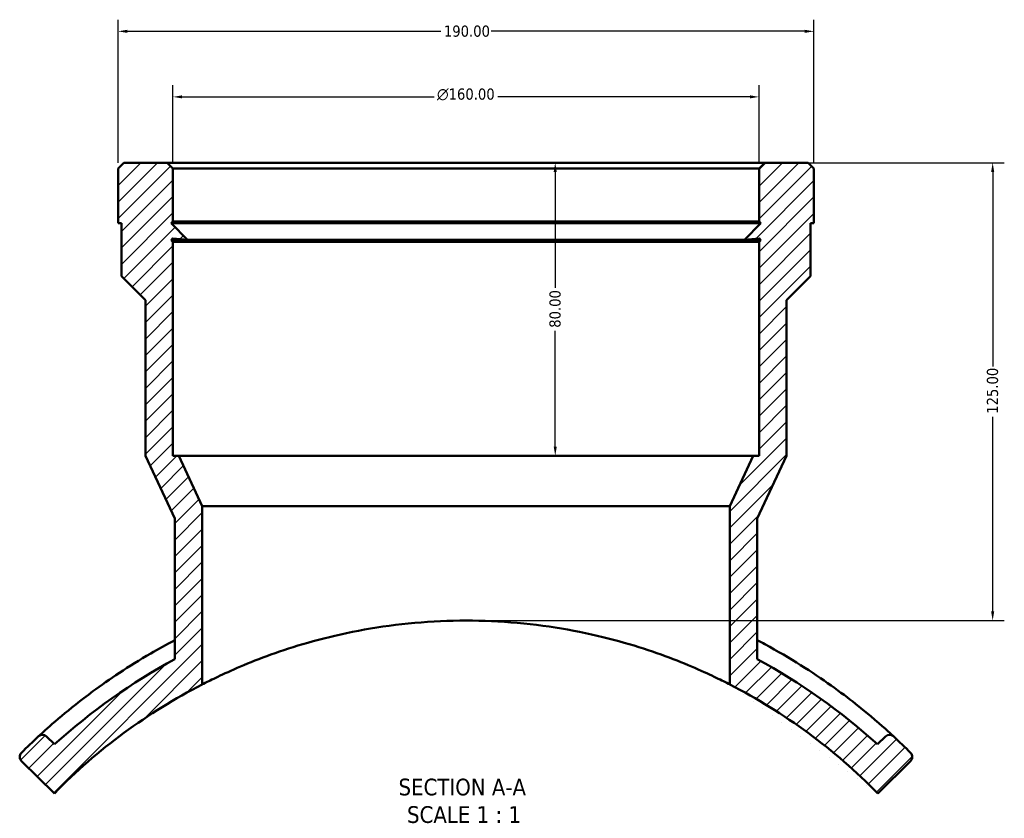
# Model space of a CAD drawing. Header units: millimetres. Extents: x -655 to 1046, y -498 to 815.
# Tile 3 of 8: x 335 to 604, y -498 to -280. Entities that reach past the tile are written whole.
import ezdxf

# ---------------------------------------------------------------- set-up
doc = ezdxf.new("R2010")
doc.units = ezdxf.units.MM
for name, color, linetype, lineweight in [('Dimension (ANSI)', 7, 'Continuous', 25), ('Hatch (ANSI)', 7, 'Continuous', 18), ('Symbol (ANSI)', 7, 'Continuous', 25), ('Visible (ANSI)', 7, 'Continuous', 50)]:
    doc.layers.add(name, color=color, linetype=linetype, lineweight=lineweight)
doc.styles.add('Label Text (ANSI)', font='tahoma.ttf')
doc.styles.add('Note Text (ANSI)', font='tahoma.ttf')
doc.dimstyles.new('Default - mm (ANSI)', dxfattribs={"dimtxt": 3.048, "dimasz": 2.5, "dimexe": 3.175, "dimexo": 1.6002, "dimgap": 0.8, "dimtad": 0, "dimtoh": 1, "dimrnd": 1e-08, "dimzin": 4, "dimdsep": 46, "dimtxsty": 'Note Text (ANSI)', "dimcen": 0.09, "dimdle": 10, "dimclrd": 256, "dimclre": 256, "dimclrt": 256, "dimadec": 1, "dimazin": 1, "dimtfac": 1, "dimtofl": 0, "dimtmove": 0, "dimatfit": 3, "dimfxl": 1, "dimtolj": 1, "dimtzin": 4, "dimlwd": -1, "dimlwe": -1, "dimarcsym": 0})

# ---------------------------------------------------------------- blocks, each defined once
blk = doc.blocks.new('*D9')
at = {"layer": 'Defpoints', "color": 0, "transparency": 16777216}
for p in [(376.67, -301.08), (376.67, -320.67), (536.67, -320.67)]:
    blk.add_point(p, dxfattribs=at)
at = {"layer": 'Dimension (ANSI)', "transparency": 16777216}
for p, q in [((376.67, -319.07), (376.67, -297.91)), ((536.67, -319.07), (536.67, -297.91)), ((379.17, -301.08), (447.96, -301.08)), ((534.17, -301.08), (465.39, -301.08))]:
    blk.add_line(p, q, dxfattribs=at)
for points in [[(379.17, -300.66), (379.17, -301.5), (376.67, -301.08)], [(534.17, -300.66), (534.17, -301.5), (536.67, -301.08)]]:
    blk.add_solid(points, dxfattribs=at)
at = {"layer": 'Dimension (ANSI)', "transparency": 16777216, "insert": (448.76, -298.79), "char_height": 3.048, "attachment_point": 1, "style": 'Note Text (ANSI)'}
blk.add_mtext('\\A1;\\fAIGDT|b0|i0;\\H3.0480;\\ln\\fTahoma|b0|i0;\\H3.0480;160.00', dxfattribs=at)
blk = doc.blocks.new('*D11')
at = {"layer": 'Defpoints', "color": 0, "transparency": 16777216}
for p in [(361.67, -283.18), (361.67, -320.67), (551.67, -320.67)]:
    blk.add_point(p, dxfattribs=at)
at = {"layer": 'Dimension (ANSI)', "transparency": 16777216}
for p, q in [((361.67, -319.07), (361.67, -280.01)), ((551.67, -319.07), (551.67, -280.01)), ((364.17, -283.18), (449.83, -283.18)), ((549.17, -283.18), (463.51, -283.18))]:
    blk.add_line(p, q, dxfattribs=at)
for points in [[(364.17, -282.77), (364.17, -283.6), (361.67, -283.18)], [(549.17, -282.77), (549.17, -283.6), (551.67, -283.18)]]:
    blk.add_solid(points, dxfattribs=at)
at = {"layer": 'Dimension (ANSI)', "transparency": 16777216, "insert": (450.63, -281.6), "char_height": 3.048, "attachment_point": 1, "style": 'Note Text (ANSI)'}
blk.add_mtext('\\A1;190.00', dxfattribs=at)
blk = doc.blocks.new('*D13')
at = {"layer": 'Defpoints', "color": 0, "transparency": 16777216}
for p in [(538.27, -319.07), (456.67, -444.07), (600.45, -444.07)]:
    blk.add_point(p, dxfattribs=at)
at = {"layer": 'Dimension (ANSI)', "transparency": 16777216}
for p, q in [((539.87, -319.07), (603.63, -319.07)), ((600.45, -321.57), (600.45, -374.73)), ((600.45, -441.57), (600.45, -388.41)), ((458.27, -444.07), (603.63, -444.07))]:
    blk.add_line(p, q, dxfattribs=at)
for points in [[(600.03, -321.57), (600.87, -321.57), (600.45, -319.07)], [(600.03, -441.57), (600.87, -441.57), (600.45, -444.07)]]:
    blk.add_solid(points, dxfattribs=at)
at = {"layer": 'Dimension (ANSI)', "transparency": 16777216, "insert": (598.86, -387.61), "char_height": 3.048, "attachment_point": 1, "rotation": 90, "style": 'Note Text (ANSI)'}
blk.add_mtext('\\A1;125.00', dxfattribs=at)
blk = doc.blocks.new('*D14')
at = {"layer": 'Defpoints', "color": 0, "transparency": 16777216}
for p in [(456.67, -319.07), (456.67, -399.07), (481.03, -399.07)]:
    blk.add_point(p, dxfattribs=at)
at = {"layer": 'Dimension (ANSI)', "transparency": 16777216}
for p, q in [((481.03, -321.57), (481.03, -353.22)), ((481.03, -396.57), (481.03, -364.92))]:
    blk.add_line(p, q, dxfattribs=at)
for points in [[(480.61, -321.57), (481.45, -321.57), (481.03, -319.07)], [(480.61, -396.57), (481.45, -396.57), (481.03, -399.07)]]:
    blk.add_solid(points, dxfattribs=at)
at = {"layer": 'Dimension (ANSI)', "transparency": 16777216, "insert": (479.44, -364.12), "char_height": 3.048, "attachment_point": 1, "rotation": 90, "style": 'Note Text (ANSI)'}
blk.add_mtext('\\A1;80.00', dxfattribs=at)

msp = doc.modelspace()

# ---------------------------------------------------------------- hatches: boundary and pattern name
at = {"layer": 'Hatch (ANSI)'}
h = msp.add_hatch(dxfattribs=at)
h.set_pattern_fill('ANSI31', color=256, scale=25.4, style=0)
h.set_pattern_definition([(45, (0, 0), (-2.245064, 2.245064), [])])
edge = h.paths.add_edge_path()
edge.add_line((363.272, -319.069), (361.672, -320.669))
edge.add_line((361.672, -320.669), (361.672, -335.569))
edge.add_line((361.672, -335.569), (362.622, -335.569))
edge.add_line((362.622, -335.569), (362.622, -350.019))
edge.add_line((362.622, -350.019), (369.172, -356.569))
edge.add_line((369.172, -356.569), (369.172, -399.069))
edge.add_line((369.172, -399.069), (377.172, -416.225))
edge.add_line((377.172, -416.225), (377.172, -454.592))
edge.add_ellipse((456.672, -601.569), major_axis=(-79.5, 146.977), ratio=1, start_angle=0, end_angle=13.82258)
edge.add_line((344.359, -477.842), (342.157, -475.68))
edge.add_ellipse((341.054, -476.804), major_axis=(1.103, 1.124), ratio=1, start_angle=0, end_angle=87.29589)
edge.add_ellipse((456.672, -601.569), major_axis=(-116.689, 125.92), ratio=1, start_angle=0, end_angle=2.17359)
edge.add_ellipse((336.405, -481.278), major_axis=(-1.114, 1.114), ratio=1, start_angle=0, end_angle=90.53052)
edge.add_line((335.301, -482.402), (344.287, -491.225))
edge.add_ellipse((456.672, -601.569), major_axis=(-112.385, 110.344), ratio=1, start_angle=341.67778, end_angle=360, ccw=False)
edge.add_line((384.672, -461.489), (384.672, -412.794))
edge.add_line((384.672, -412.794), (378.272, -399.069))
edge.add_line((378.272, -399.069), (376.672, -399.069))
edge.add_line((376.672, -399.069), (376.672, -340.669))
edge.add_line((376.672, -340.669), (376.172, -340.169))
edge.add_line((376.172, -340.169), (376.672, -339.669))
edge.add_line((376.672, -339.669), (376.672, -339.719))
edge.add_line((376.672, -339.719), (380.672, -340.069))
edge.add_line((380.672, -340.069), (376.172, -335.569))
edge.add_line((376.172, -335.569), (376.672, -335.069))
edge.add_line((376.672, -335.069), (376.672, -320.669))
edge.add_line((376.672, -320.669), (375.072, -319.069))
edge.add_line((375.072, -319.069), (363.272, -319.069))
edge = h.paths.add_edge_path()
edge.add_line((551.672, -320.669), (550.072, -319.069))
edge.add_line((550.072, -319.069), (538.272, -319.069))
edge.add_line((538.272, -319.069), (536.672, -320.669))
edge.add_line((536.672, -320.669), (536.672, -335.069))
edge.add_line((536.672, -335.069), (537.172, -335.569))
edge.add_line((537.172, -335.569), (532.672, -340.069))
edge.add_line((532.672, -340.069), (536.672, -339.719))
edge.add_line((536.672, -339.719), (536.672, -339.669))
edge.add_line((536.672, -339.669), (537.172, -340.169))
edge.add_line((537.172, -340.169), (536.672, -340.669))
edge.add_line((536.672, -340.669), (536.672, -399.069))
edge.add_line((536.672, -399.069), (535.072, -399.069))
edge.add_line((535.072, -399.069), (528.672, -412.794))
edge.add_line((528.672, -412.794), (528.672, -461.489))
edge.add_ellipse((456.672, -601.569), major_axis=(72, 140.079), ratio=1, start_angle=341.67778, end_angle=360, ccw=False)
edge.add_line((569.058, -491.225), (578.043, -482.402))
edge.add_ellipse((576.94, -481.278), major_axis=(1.103, -1.124), ratio=1, start_angle=0, end_angle=90.53052)
edge.add_ellipse((456.672, -601.569), major_axis=(121.381, 121.404), ratio=1, start_angle=0, end_angle=2.17359)
edge.add_ellipse((572.291, -476.804), major_axis=(1.071, 1.155), ratio=1, start_angle=0, end_angle=87.29589)
edge.add_line((571.187, -475.68), (568.985, -477.842))
edge.add_ellipse((456.672, -601.569), major_axis=(112.313, 123.726), ratio=1, start_angle=0, end_angle=13.82258)
edge.add_line((536.172, -454.592), (536.172, -416.225))
edge.add_line((536.172, -416.225), (544.172, -399.069))
edge.add_line((544.172, -399.069), (544.172, -356.569))
edge.add_line((544.172, -356.569), (550.722, -350.019))
edge.add_line((550.722, -350.019), (550.722, -335.569))
edge.add_line((550.722, -335.569), (551.672, -335.569))
edge.add_line((551.672, -335.569), (551.672, -320.669))

# ---------------------------------------------------------------- linework, layer by layer
at = {"layer": 'Visible (ANSI)'}
for p, q in [((363.272, -319.069), (361.672, -320.669)), ((375.072, -319.069), (363.272, -319.069)), ((376.672, -320.669), (375.072, -319.069)), ((538.272, -319.069), (375.072, -319.069)), ((538.272, -319.069), (536.672, -320.669)), ((550.072, -319.069), (538.272, -319.069)), ((551.672, -320.669), (550.072, -319.069)), ((361.672, -320.669), (361.672, -335.569)), ((376.672, -335.069), (376.672, -320.669)), ((376.672, -320.669), (536.672, -320.669)), ((536.672, -320.669), (536.672, -335.069)), ((551.672, -335.569), (551.672, -320.669)), ((361.672, -335.569), (362.622, -335.569)), ((362.622, -335.569), (362.622, -350.019)), ((376.172, -335.569), (376.672, -335.069)), ((380.672, -340.069), (376.172, -335.569)), ((537.172, -335.569), (376.172, -335.569)), ((536.672, -335.069), (376.672, -335.069)), ((537.172, -335.569), (532.672, -340.069)), ((536.672, -335.069), (537.172, -335.569)), ((550.722, -350.019), (550.722, -335.569)), ((550.722, -335.569), (551.672, -335.569)), ((376.172, -340.169), (376.672, -339.669)), ((376.672, -340.669), (376.172, -340.169)), ((537.172, -340.169), (376.172, -340.169)), ((376.672, -339.669), (376.672, -339.719)), ((376.672, -339.719), (380.672, -340.069)), ((376.672, -399.069), (376.672, -340.669)), ((536.672, -340.669), (376.672, -340.669)), ((532.672, -340.069), (380.672, -340.069)), ((532.672, -340.069), (536.672, -339.719)), ((536.672, -339.719), (536.672, -339.669)), ((536.672, -339.669), (537.172, -340.169)), ((537.172, -340.169), (536.672, -340.669)), ((536.672, -340.669), (536.672, -399.069)), ((362.622, -350.019), (369.172, -356.569)), ((544.172, -356.569), (550.722, -350.019)), ((369.172, -356.569), (369.172, -399.069)), ((544.172, -399.069), (544.172, -356.569)), ((369.172, -399.069), (377.172, -416.225)), ((378.272, -399.069), (376.672, -399.069)), ((384.672, -412.794), (378.272, -399.069)), ((535.072, -399.069), (378.272, -399.069)), ((535.072, -399.069), (528.672, -412.794)), ((536.672, -399.069), (535.072, -399.069)), ((536.172, -416.225), (544.172, -399.069)), ((384.672, -461.489), (384.672, -412.794)), ((528.672, -412.794), (384.672, -412.794)), ((528.672, -412.794), (528.672, -461.489)), ((377.172, -416.225), (377.172, -454.592)), ((536.172, -454.592), (536.172, -416.225)), ((344.359, -477.842), (342.157, -475.68)), ((571.187, -475.68), (568.985, -477.842)), ((335.301, -482.402), (344.287, -491.225)), ((569.058, -491.225), (578.043, -482.402))]:
    msp.add_line(p, q, dxfattribs=at)
for centre, radius, start, end in [((456.672, -601.569), 167.1, 118.40904, 132.23162), ((456.672, -601.569), 167.1, 47.76838, 61.59096), ((456.672, -601.569), 157.5, 117.20289, 135.52511), ((456.672, -601.569), 157.5, 44.47489, 62.79711), ((456.672, -601.569), 171.675, 132.821, 134.99459), ((341.054, -476.804), 1.575, 45.52511, 132.821), ((572.291, -476.804), 1.575, 47.179, 134.47489), ((456.672, -601.569), 171.675, 45.00541, 47.179), ((336.405, -481.278), 1.575, 134.99459, 225.52511), ((576.94, -481.278), 1.575, 314.47489, 45.00541)]:
    msp.add_arc(centre, radius, start, end, dxfattribs=at)
for points, knots in [([(384.672, -461.489), (384.672, -461.489), (385.12, -461.256), (386.977, -460.325), (388.385, -459.628), (392.078, -457.91), (394.365, -456.889), (399.625, -454.736), (402.599, -453.604), (408.916, -451.446), (412.485, -450.34), (420.28, -448.278), (424.506, -447.323), (433.358, -445.739), (437.992, -445.11), (447.353, -444.274), (452.081, -444.069), (461.264, -444.069), (465.991, -444.274), (475.352, -445.11), (479.987, -445.739), (488.839, -447.323), (493.065, -448.278), (500.859, -450.34), (504.428, -451.446), (510.746, -453.604), (513.719, -454.736), (518.98, -456.889), (521.267, -457.91), (524.959, -459.628), (526.368, -460.325), (528.224, -461.256), (528.672, -461.489), (528.672, -461.489)], [22.0590769, 22.0590769, 22.0590769, 22.0590769, 23.4390245, 23.4390245, 24.8189721, 24.8189721, 26.1989197, 26.1989197, 27.5788672, 27.5788672, 28.9563043, 28.9563043, 30.3337413, 30.3337413, 31.7111783, 31.7111783, 33.0886154, 33.0886154, 34.4660524, 34.4660524, 35.8434894, 35.8434894, 37.2209265, 37.2209265, 38.5983635, 38.5983635, 39.9783111, 39.9783111, 41.3582587, 41.3582587, 42.7382062, 42.7382062, 44.1181538, 44.1181538, 44.1181538, 44.1181538]), ([(377.172, -449.411), (374.91, -450.594), (372.715, -451.804), (364.556, -456.532), (359.216, -460.132), (351.408, -465.886), (348.558, -468.181), (343.716, -472.245), (341.919, -473.874), (340.295, -475.357), (339.983, -475.648), (339.983, -475.648)], [-8.2072221, -8.2072221, -8.2072221, -8.2072221, -7.4094286, -7.4094286, -5.121237, -5.121237, -3.341071, -3.341071, -1.2870043, -1.2870043, 0, 0, 0, 0]), ([(573.361, -475.648), (573.361, -475.648), (572.825, -475.145), (570.1, -472.684), (567.17, -470.073), (561.042, -465.24), (558.829, -463.563), (551.305, -458.197), (545.163, -454.251), (537.592, -450.159), (536.886, -449.783), (536.172, -449.411)], [-10.5180264, -10.5180264, -10.5180264, -10.5180264, -8.831889, -8.831889, -6.2388295, -6.2388295, -5.0341823, -5.0341823, -2.5622076, -2.5622076, -2.3107341, -2.3107341, -2.3107341, -2.3107341])]:
    msp.add_open_spline(points, degree=3, knots=knots, dxfattribs=at)

# ---------------------------------------------------------------- texts
at = {"layer": 'Symbol (ANSI)', "char_height": 4.572, "attachment_point": 7, "style": 'Label Text (ANSI)'}
for s, insert in [('SECTION A-A', (438.25, -491.874)), ('SCALE 1 : 1', (440.569, -499.387))]:
    msp.add_mtext(s, dxfattribs=dict(at, insert=insert))

# ---------------------------------------------------------------- dimensions: what is measured, and where the dimension line sits
at = {"layer": 'Dimension (ANSI)'}
dim = msp.add_linear_dim(base=(361.672, -283.182), p1=(551.672, -320.669), p2=(361.672, -320.669), dimstyle='Default - mm (ANSI)', override={"dimtoh": 0, "dimdec": 2, "dimtp": 0, "dimtm": 0, "dimtdec": 2, "dimatfit": 1}, dxfattribs=at)
dim.commit()
dim.dimension.update_dxf_attribs({"geometry": '*D11', "text_midpoint": (456.672, -283.182), "dimtype": 160})
dim = msp.add_linear_dim(base=(376.672, -301.081), p1=(536.672, -320.669), p2=(376.672, -320.669), angle=180, text='\\fAIGDT|b0|i0;\\H3.0480;\\ln\\fTahoma|b0|i0;\\H3.0480;<>', dimstyle='Default - mm (ANSI)', override={"dimtoh": 0, "dimdec": 2, "dimtp": 0, "dimtm": 0, "dimtdec": 2, "dimatfit": 1}, dxfattribs=at)
dim.commit()
dim.dimension.update_dxf_attribs({"geometry": '*D9', "text_midpoint": (456.672, -301.081), "dimtype": 160})
for base, p1, p2, angle, override, picture, middle in [((600.451, -444.069), (538.272, -319.069), (456.672, -444.069), 90, {"dimtoh": 0, "dimdec": 2, "dimtp": 0, "dimtm": 0, "dimtdec": 2, "dimatfit": 1}, '*D13', (600.451, -381.569)), ((481.031, -399.069), (456.672, -319.069), (456.672, -399.069), 270, {"dimtoh": 0, "dimdec": 2, "dimse1": 1, "dimse2": 1, "dimtp": 0, "dimtm": 0, "dimtdec": 2, "dimatfit": 1}, '*D14', (481.031, -359.069))]:
    dim = msp.add_linear_dim(base=base, p1=p1, p2=p2, angle=angle, dimstyle='Default - mm (ANSI)', override=override, dxfattribs=at)
    dim.commit()
    dim.dimension.update_dxf_attribs({"geometry": picture, "text_midpoint": middle, "dimtype": 160})

doc.saveas('drawing.dxf')
